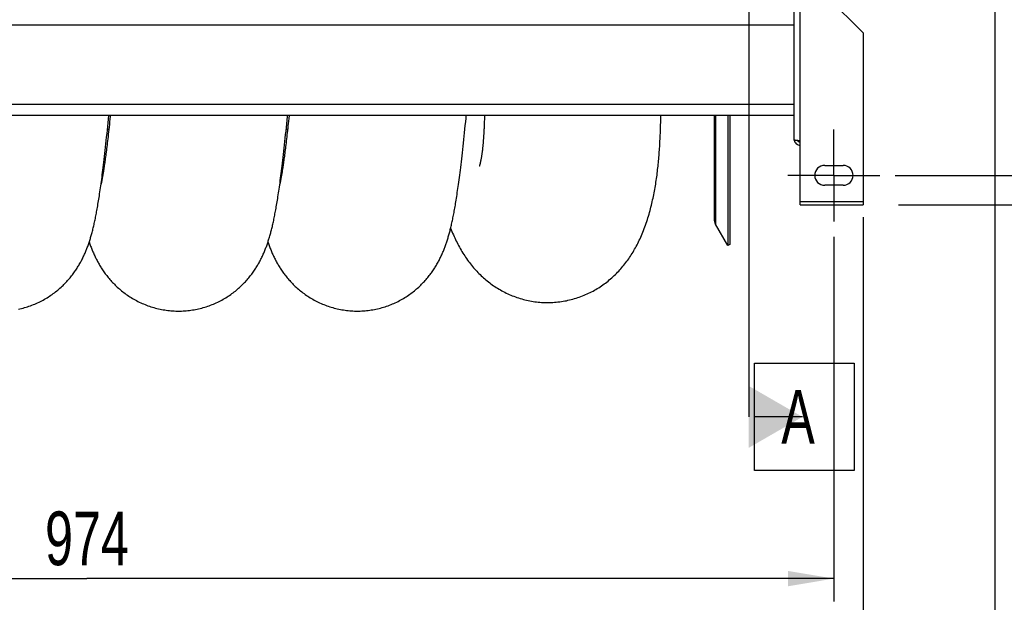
# Model space of a CAD drawing. Extents: x -23 to 420, y 0 to 444.
# Tile 5 of 18: x 180 to 244, y 52 to 90. Entities that reach past the tile are written whole.
import ezdxf

# ---------------------------------------------------------------- set-up
doc = ezdxf.new("R2010")
doc.units = 0
doc.header["$LTSCALE"] = 23.1
doc.linetypes.add('CENTER', pattern=[0.6, 0.375, -0.075, 0.075, -0.075])
doc.layers.get('0').update_dxf_attribs({"linetype": 'CONTINUOUS'})
for name, color, linetype in [('110528_DXF_CONTINUOUS_LINE', 7, 'CONTINUOUS'), ('110528_DXF_DIMENSION', 7, 'CONTINUOUS'), ('110536_DXF_AXIS', 7, 'CONTINUOUS'), ('110536_DXF_CONTINUOUS_LINE', 7, 'CONTINUOUS'), ('110652_DXF_CONTINUOUS_LINE', 7, 'CONTINUOUS'), ('110802_DXF_CONTINUOUS_LINE', 7, 'CONTINUOUS'), ('ASEM_85_100-10_DXF_DIMENSI', 7, 'CONTINUOUS'), ('HOSE_100_10MDXF_CONTINUOUS', 7, 'CONTINUOUS')]:
    doc.layers.add(name, color=color, linetype=linetype)
doc.styles.get("Standard").update_dxf_attribs({"font": 'txt', "width": 0.7})
doc.dimstyles.new('DIMSTYLE_1', dxfattribs={"dimtxt": 3.5, "dimasz": 3, "dimexe": 1.5, "dimexo": 1, "dimgap": 0.875, "dimtad": 1, "dimdec": 3, "dimlfac": 10, "dimtxsty": 'STANDARD', "dimblk": '_ARROW_FILLED', "dimblk1": '_ARROW_FILLED', "dimblk2": '_ARROW_FILLED', "dimcen": 0.09, "dimazin": 3, "dimtp": 1.2, "dimtm": 1.2, "dimtfac": 1, "dimtdec": 3, "dimtofl": 0, "dimtmove": 0, "dimatfit": 3, "dimtolj": 1})
doc.dimstyles.new('DIMSTYLE_2', dxfattribs={"dimtxt": 3.5, "dimasz": 3, "dimexe": 1.5, "dimexo": 1, "dimgap": 0.875, "dimtad": 1, "dimdec": 3, "dimlfac": 10, "dimtxsty": 'STANDARD', "dimblk": '_ARROW_FILLED', "dimblk1": '_ARROW_FILLED', "dimblk2": '_ARROW_FILLED', "dimcen": 0.09, "dimazin": 3, "dimtp": 0.8, "dimtm": 0.8, "dimtfac": 1, "dimtdec": 3, "dimtofl": 0, "dimtmove": 0, "dimatfit": 3, "dimtolj": 1})
doc.dimstyles.new('DIMSTYLE_3', dxfattribs={"dimtxt": 3.5, "dimasz": 3, "dimexe": 1.5, "dimexo": 1, "dimgap": 0.875, "dimtad": 1, "dimdec": 0, "dimlfac": 10, "dimtxsty": 'STANDARD', "dimblk": '_ARROW_FILLED', "dimblk1": '_ARROW_FILLED', "dimblk2": '_ARROW_FILLED', "dimcen": 0.09, "dimazin": 3, "dimtp": 0.8, "dimtm": 0.8, "dimtfac": 1, "dimtdec": 0, "dimtofl": 0, "dimtmove": 0, "dimatfit": 3, "dimtolj": 1})
doc.dimstyles.new('DIMSTYLE_5', dxfattribs={"dimtxt": 3.5, "dimasz": 3, "dimexe": 1.5, "dimexo": 1, "dimgap": 0.875, "dimtad": 1, "dimdec": 0, "dimlfac": 10, "dimtxsty": 'STANDARD', "dimblk": '_ARROW_FILLED', "dimblk1": '_ARROW_FILLED', "dimblk2": '_ARROW_FILLED', "dimcen": 0.09, "dimazin": 3, "dimtp": 1.2, "dimtm": 1.2, "dimtfac": 1, "dimtdec": 0, "dimtofl": 0, "dimtmove": 0, "dimatfit": 3, "dimtolj": 1})

# ---------------------------------------------------------------- blocks, each defined once
blk = doc.blocks.new('_ARROW_FILLED')
at = {"color": 0, "linetype": 'BYBLOCK'}
blk.add_solid([(0, 0), (-1, 0.167), (-1, -0.167)], dxfattribs=at)
blk = doc.blocks.new('*D1')
at = {"layer": 'ASEM_85_100-10_DXF_DIMENSI', "color": 2, "linetype": 'CONTINUOUS'}
for p, q in [((133.401, 77.258), (133.401, 42.19)), ((234.601, 77.258), (234.601, 42.19)), ((133.401, 43.69), (184.001, 43.69)), ((234.601, 43.69), (184.001, 43.69))]:
    blk.add_line(p, q, dxfattribs=at)
at = {"layer": 'ASEM_85_100-10_DXF_DIMENSI', "color": 2, "linetype": 'CONTINUOUS', "xscale": 3, "yscale": 3, "zscale": 3, "rotation": 180}
blk.add_blockref('_ARROW_FILLED', (133.401, 43.69), dxfattribs=at)
at = {"layer": 'ASEM_85_100-10_DXF_DIMENSI', "color": 2, "linetype": 'CONTINUOUS', "xscale": 3, "yscale": 3, "zscale": 3}
blk.add_blockref('_ARROW_FILLED', (234.601, 43.69), dxfattribs=at)
at = {"layer": 'ASEM_85_100-10_DXF_DIMENSI', "color": 2, "linetype": 'CONTINUOUS', "insert": (184.001, 48.065), "char_height": 3.5, "width": 14.25, "attachment_point": 2}
blk.add_mtext('1012', dxfattribs=at)
blk = doc.blocks.new('*D2')
at = {"layer": 'ASEM_85_100-10_DXF_DIMENSI', "color": 2, "linetype": 'CONTINUOUS'}
for p, q in [((135.301, 75.984), (135.301, 52.19)), ((232.701, 75.984), (232.701, 52.19)), ((135.301, 53.69), (184.001, 53.69)), ((232.701, 53.69), (184.001, 53.69))]:
    blk.add_line(p, q, dxfattribs=at)
at = {"layer": 'ASEM_85_100-10_DXF_DIMENSI', "color": 2, "linetype": 'CONTINUOUS', "xscale": 3, "yscale": 3, "zscale": 3, "rotation": 180}
blk.add_blockref('_ARROW_FILLED', (135.301, 53.69), dxfattribs=at)
at = {"layer": 'ASEM_85_100-10_DXF_DIMENSI', "color": 2, "linetype": 'CONTINUOUS', "xscale": 3, "yscale": 3, "zscale": 3}
blk.add_blockref('_ARROW_FILLED', (232.701, 53.69), dxfattribs=at)
at = {"layer": 'ASEM_85_100-10_DXF_DIMENSI', "color": 2, "linetype": 'CONTINUOUS', "insert": (184.001, 58.065), "char_height": 3.5, "width": 12.375, "attachment_point": 2}
blk.add_mtext('974', dxfattribs=at)
blk = doc.blocks.new('*D3')
at = {"layer": 'ASEM_85_100-10_DXF_DIMENSI', "color": 2, "linetype": 'CONTINUOUS'}
for p, q in [((235.601, 132.911), (266.781, 132.911)), ((265.281, 132.911), (265.281, 105.484)), ((265.281, 78.058), (265.281, 105.484)), ((236.908, 78.058), (266.781, 78.058))]:
    blk.add_line(p, q, dxfattribs=at)
at = {"layer": 'ASEM_85_100-10_DXF_DIMENSI', "color": 2, "linetype": 'CONTINUOUS', "xscale": 3, "yscale": 3, "zscale": 3}
for p, rotation in [((265.281, 132.911), 90), ((265.281, 78.058), 270)]:
    blk.add_blockref('_ARROW_FILLED', p, dxfattribs=dict(at, rotation=rotation))
at = {"layer": 'ASEM_85_100-10_DXF_DIMENSI', "color": 2, "linetype": 'CONTINUOUS', "insert": (260.906, 105.484), "char_height": 3.5, "width": 12, "attachment_point": 2, "rotation": 90}
blk.add_mtext('549', dxfattribs=at)
blk = doc.blocks.new('*D4')
at = {"layer": 'ASEM_85_100-10_DXF_DIMENSI', "color": 2, "linetype": 'CONTINUOUS'}
for p, q in [((236.701, 130.984), (256.781, 130.984)), ((255.281, 130.984), (255.281, 105.484)), ((255.281, 79.984), (255.281, 105.484)), ((236.701, 79.984), (256.781, 79.984))]:
    blk.add_line(p, q, dxfattribs=at)
at = {"layer": 'ASEM_85_100-10_DXF_DIMENSI', "color": 2, "linetype": 'CONTINUOUS', "xscale": 3, "yscale": 3, "zscale": 3}
for p, rotation in [((255.281, 130.984), 90), ((255.281, 79.984), 270)]:
    blk.add_blockref('_ARROW_FILLED', p, dxfattribs=dict(at, rotation=rotation))
at = {"layer": 'ASEM_85_100-10_DXF_DIMENSI', "color": 2, "linetype": 'CONTINUOUS', "insert": (250.906, 105.484), "char_height": 3.5, "width": 10.875, "attachment_point": 2, "rotation": 90}
blk.add_mtext('510', dxfattribs=at)
blk = doc.blocks.new('*D7')
at = {"layer": 'ASEM_85_100-10_DXF_DIMENSI', "color": 2, "linetype": 'CONTINUOUS'}
for p, q in [((131.051, 96.609), (131.051, 32.19)), ((243.186, 96.019), (243.186, 32.19)), ((131.051, 33.69), (187.118, 33.69)), ((243.186, 33.69), (187.118, 33.69))]:
    blk.add_line(p, q, dxfattribs=at)
at = {"layer": 'ASEM_85_100-10_DXF_DIMENSI', "color": 2, "linetype": 'CONTINUOUS', "xscale": 3, "yscale": 3, "zscale": 3, "rotation": 180}
blk.add_blockref('_ARROW_FILLED', (131.051, 33.69), dxfattribs=at)
at = {"layer": 'ASEM_85_100-10_DXF_DIMENSI', "color": 2, "linetype": 'CONTINUOUS', "xscale": 3, "yscale": 3, "zscale": 3}
blk.add_blockref('_ARROW_FILLED', (243.186, 33.69), dxfattribs=at)
at = {"layer": 'ASEM_85_100-10_DXF_DIMENSI', "color": 2, "linetype": 'CONTINUOUS', "insert": (187.118, 38.065), "char_height": 3.5, "width": 13.125, "attachment_point": 2}
blk.add_mtext('1121', dxfattribs=at)

msp = doc.modelspace()

# ---------------------------------------------------------------- linework, layer by layer
at = {"layer": '110528_DXF_CONTINUOUS_LINE', "color": 7, "linetype": 'CONTINUOUS'}
for p, q in [((224.89841, 83.89412), (224.89841, 77.11842)), ((225.78453, 83.89412), (225.78453, 75.40945)), ((225.78453, 75.40945), (224.98549, 76.79342)), ((225.91443, 75.48445), (225.78453, 75.40945))]:
    msp.add_line(p, q, dxfattribs=at)
at = {"layer": '110528_DXF_CONTINUOUS_LINE', "color": 9, "linetype": 'CONTINUOUS'}
msp.add_line((224.98549, 83.89412), (224.98549, 76.79342), dxfattribs=at)
at = {"layer": '110528_DXF_CONTINUOUS_LINE', "color": 3, "linetype": 'CONTINUOUS'}
msp.add_line((225.91443, 83.89412), (225.91443, 75.48445), dxfattribs=at)
at = {"layer": '110528_DXF_CONTINUOUS_LINE', "color": 7, "linetype": 'CONTINUOUS'}
msp.add_arc((225.54841, 77.11842), 0.65, 180, 210, dxfattribs=at)
at = {"layer": '110528_DXF_DIMENSION', "color": 2, "linetype": 'CONTINUOUS'}
for p, q in [((227.14616, 146.73387), (227.14616, 64.23502)), ((227.52116, 67.73502), (234.02116, 67.73502)), ((227.52116, 60.73502), (227.52116, 67.73502)), ((234.02116, 67.73502), (234.02116, 60.73502)), ((230.64616, 64.23502), (227.52116, 64.23502)), ((234.02116, 60.73502), (227.52116, 60.73502))]:
    msp.add_line(p, q, dxfattribs=at)
msp.add_solid([(227.14616, 62.2143), (227.14616, 66.25575), (230.64616, 64.23502)], dxfattribs=at)
at = {"layer": '110536_DXF_AXIS', "color": 7, "linetype": 'CENTER'}
for q in [(232.70066, 82.98446), (229.70065, 79.98445), (235.70067, 79.98445), (232.70066, 76.98444)]:
    msp.add_line((232.70066, 79.98445), q, dxfattribs=at)
at = {"layer": '110536_DXF_CONTINUOUS_LINE', "color": 3, "linetype": 'CONTINUOUS'}
for p, q in [((230.10066, 82.2924), (230.10066, 117.98445)), ((234.60066, 89.27914), (231.60066, 92.27914)), ((234.60066, 89.27914), (234.60066, 78.05778)), ((230.50066, 78.05778), (230.50066, 82.23219)), ((232.10066, 80.63445), (233.30066, 80.63445)), ((233.30066, 79.33445), (232.10066, 79.33445)), ((230.50066, 78.05779), (234.60066, 78.05779))]:
    msp.add_line(p, q, dxfattribs=at)
at = {"layer": '110536_DXF_CONTINUOUS_LINE', "color": 9, "linetype": 'CONTINUOUS'}
for p, q in [((230.50066, 82.23219), (230.50066, 92.4731)), ((234.60066, 78.25779), (230.50066, 78.25779))]:
    msp.add_line(p, q, dxfattribs=at)
at = {"layer": '110536_DXF_CONTINUOUS_LINE', "color": 3, "linetype": 'CONTINUOUS'}
for centre, radius, start, end in [((230.49211, 82.34978), 0.39145, 189.3446493, 190.1091505), ((232.10066, 79.98445), 0.65, 90, 270), ((233.30066, 79.98445), 0.65, 270, 90)]:
    msp.add_arc(centre, radius, start, end, dxfattribs=at)
for points, knots in [([(230.50066, 82.23219), (230.44962, 82.23708), (230.37547, 82.24417), (230.28126, 82.25427), (230.22123, 82.26165), (230.17247, 82.26864), (230.13474, 82.2762), (230.11347, 82.28178), (230.10066, 82.28881), (230.10066, 82.2924)], [0, 0, 0, 0, 0.37771184, 0.54853637, 0.69852876, 0.82207755, 0.91471109, 0.97358369, 1, 1, 1, 1]), ([(230.10673, 82.28107), (230.11478, 82.23593), (230.14726, 82.1476), (230.2385, 82.04039), (230.36111, 81.97037), (230.45437, 81.9542), (230.50066, 81.9542)], [0, 0, 0, 0, 0.24875061, 0.49833507, 0.74886161, 1, 1, 1, 1])]:
    msp.add_open_spline(points, degree=3, knots=knots, dxfattribs=at)
at = {"layer": '110536_DXF_CONTINUOUS_LINE', "color": 7, "linetype": 'CONTINUOUS'}
msp.add_open_spline([(230.50066, 82.15197), (230.46648, 82.15197), (230.39709, 82.16984), (230.34584, 82.22003), (230.32841, 82.24924)], degree=3, knots=[0, 0, 0, 0, 0.50119096, 1, 1, 1, 1], dxfattribs=at)
at = {"layer": '110652_DXF_CONTINUOUS_LINE', "color": 3, "linetype": 'CONTINUOUS'}
for p, q in [((185.42822, 82.98445), (185.33789, 82.98445)), ((197.08204, 82.98445), (196.99172, 82.98445))]:
    msp.add_line(p, q, dxfattribs=at)
at = {"layer": '110652_DXF_CONTINUOUS_LINE', "color": 9, "linetype": 'CONTINUOUS'}
for p, q in [((185.42822, 82.98445), (185.33789, 82.98445)), ((197.08204, 82.98445), (196.99172, 82.98445))]:
    msp.add_line(p, q, dxfattribs=at)
at = {"layer": '110802_DXF_CONTINUOUS_LINE', "color": 9, "linetype": 'CONTINUOUS'}
for p, q in [((230.10066, 89.78445), (137.90066, 89.78445)), ((230.10066, 84.59412), (137.90066, 84.59412))]:
    msp.add_line(p, q, dxfattribs=at)
at = {"layer": '110802_DXF_CONTINUOUS_LINE', "color": 7, "linetype": 'CONTINUOUS'}
msp.add_line((230.10066, 83.89412), (137.90066, 83.89412), dxfattribs=at)
at = {"layer": 'HOSE_100_10MDXF_CONTINUOUS', "color": 9, "linetype": 'CONTINUOUS'}
for p, q in [((185.42822, 82.98445), (185.33789, 82.98445)), ((197.08204, 82.98445), (196.99172, 82.98445))]:
    msp.add_line(p, q, dxfattribs=at)
at = {"layer": 'HOSE_100_10MDXF_CONTINUOUS', "color": 7, "linetype": 'CONTINUOUS'}
for p, q in [((196.54644, 79.20869), (196.5684, 79.36426)), ((196.58437, 79.45523), (196.57481, 79.41059))]:
    msp.add_line(p, q, dxfattribs=at)
for points in [[(184.88584, 79.16116), (184.90488, 79.29513), (184.92407, 79.43258), (184.94338, 79.57345), (184.96281, 79.71764), (184.98238, 79.86541), (185.00215, 80.01722), (185.0221, 80.17305), (185.04225, 80.33311), (185.0627, 80.49829), (185.08346, 80.66873), (185.10452, 80.84453), (185.12596, 81.02658), (185.14785, 81.21546), (185.17013, 81.41091), (185.19274, 81.61258), (185.21575, 81.82111), (185.23909, 82.03614), (185.26254, 82.25565), (185.2861, 82.47965), (185.30978, 82.70821), (185.33335, 82.93926), (185.35676, 83.17217), (185.38008, 83.40745), (185.40327, 83.64468), (185.42731, 83.89412)], [(185.5249, 83.89412), (185.51776, 83.82443), (185.49897, 83.64354), (185.4804, 83.46722), (185.46214, 83.29607), (185.44419, 83.13015), (185.42655, 82.96922), (185.40923, 82.81342), (185.39226, 82.66283), (185.37561, 82.51718), (185.35926, 82.37605), (185.3432, 82.23938), (185.32743, 82.10706), (185.31192, 81.9787), (185.29666, 81.85421), (185.28166, 81.73354), (185.26689, 81.61639), (185.25233, 81.50263), (185.238, 81.39228), (185.2239, 81.28526), (185.21002, 81.1815), (185.19637, 81.08097), (185.18296, 80.98366), (185.16978, 80.88952), (185.15684, 80.79849), (185.14415, 80.71057), (185.1317, 80.6257), (185.11951, 80.54383), (185.10757, 80.46494), (185.09589, 80.38897), (185.08447, 80.31588), (185.07331, 80.24563), (185.06243, 80.17817), (185.05181, 80.11345), (185.04147, 80.05143), (185.03141, 79.99207), (185.02163, 79.9353), (185.01213, 79.88107), (185.00291, 79.82933), (184.99398, 79.78003), (184.98533, 79.73308), (184.97696, 79.68842), (184.96887, 79.64602), (184.96107, 79.60578), (184.95354, 79.56765), (184.94631, 79.5316), (184.93937, 79.49762), (184.93272, 79.46568), (184.92639, 79.43574), (184.92104, 79.41093)], [(196.5684, 79.36426), (196.58796, 79.50567), (196.60771, 79.65102), (196.62766, 79.80043), (196.64781, 79.95403), (196.66815, 80.11187), (196.68871, 80.2741), (196.7095, 80.44105), (196.73053, 80.61277), (196.75179, 80.78942), (196.77334, 80.97145), (196.79518, 81.15904), (196.81732, 81.35227), (196.83977, 81.55152), (196.8626, 81.75742), (196.88575, 81.96963), (196.90909, 82.187), (196.93265, 82.40993), (196.95641, 82.63818), (196.98012, 82.86957), (197.00378, 83.10385), (197.0274, 83.34122), (197.05082, 83.57998), (197.07399, 83.81933), (197.08113, 83.89412)], [(197.17876, 83.89412), (197.15778, 83.69112), (197.14035, 83.52496), (197.12322, 83.36358), (197.10636, 83.20684), (197.08977, 83.05456), (197.07346, 82.90669), (197.05742, 82.76313), (197.04163, 82.62363), (197.0261, 82.48814), (197.01082, 82.35658), (196.99577, 82.22871), (196.98097, 82.10448), (196.96639, 81.98383), (196.95203, 81.86656), (196.93789, 81.75258), (196.92397, 81.64188), (196.91026, 81.5343), (196.89675, 81.42979), (196.88345, 81.32832), (196.87035, 81.22975), (196.85745, 81.13406), (196.84476, 81.04119), (196.83226, 80.95104), (196.81996, 80.86357), (196.80785, 80.77873), (196.79594, 80.69646), (196.78421, 80.61669), (196.77269, 80.53941), (196.76137, 80.46463), (196.75025, 80.39231), (196.73934, 80.32241), (196.72865, 80.25494), (196.71818, 80.18987), (196.70793, 80.12717), (196.6979, 80.06682), (196.68811, 80.00879), (196.67856, 79.95306), (196.66924, 79.89961), (196.66017, 79.8484), (196.65135, 79.79941), (196.64279, 79.75263), (196.6345, 79.70804), (196.62647, 79.66558), (196.61872, 79.62529), (196.61125, 79.58713), (196.60407, 79.55104), (196.5972, 79.51706), (196.59063, 79.48514), (196.58437, 79.45523)], [(201.63117, 71.13442), (201.71927, 71.13509), (201.82241, 71.13754), (201.92551, 71.14181), (202.02854, 71.14789), (202.13146, 71.15578), (202.23422, 71.16548), (202.33677, 71.17698), (202.43909, 71.19028), (202.54113, 71.20537), (202.64285, 71.22225), (202.74422, 71.24089), (202.84518, 71.2613), (202.94571, 71.28346), (203.04577, 71.30736), (203.14531, 71.33299), (203.24429, 71.36032), (203.34269, 71.38935), (203.44045, 71.42004), (203.53753, 71.45239), (203.63392, 71.48638), (203.72954, 71.52198), (203.82439, 71.55916), (203.91844, 71.59792), (204.0116, 71.6382), (204.10387, 71.67998), (204.19521, 71.72325), (204.28553, 71.76794), (204.37481, 71.81401), (204.46303, 71.86145), (204.55008, 71.91017), (204.63596, 71.96014), (204.72066, 72.01134), (204.80408, 72.06367), (204.88621, 72.11711), (204.96705, 72.17161), (205.0465, 72.22709), (205.12457, 72.28349), (205.20124, 72.34079), (205.27644, 72.39887), (205.35016, 72.45769), (205.42242, 72.51722), (205.49313, 72.57733), (205.56229, 72.63798), (205.62993, 72.69914), (205.69597, 72.76067), (205.7604, 72.82251), (205.82327, 72.88464), (205.88458, 72.947), (205.94431, 73.00952), (206.00252, 73.07218), (206.05927, 73.13499), (206.11458, 73.19792), (206.16846, 73.26092), (206.22095, 73.32396), (206.27208, 73.38705), (206.32186, 73.45012), (206.37025, 73.51306), (206.41727, 73.57581), (206.46294, 73.63838), (206.50728, 73.70068), (206.55026, 73.76261), (206.59196, 73.82424), (206.63253, 73.8857), (206.672, 73.94698), (206.71039, 74.00806), (206.74783, 74.06912), (206.78439, 74.13019), (206.82004, 74.19122), (206.85484, 74.25224), (206.88881, 74.31326), (206.92195, 74.37427), (206.9543, 74.43525), (206.98586, 74.49621), (207.01666, 74.55713), (207.04671, 74.61801), (207.07603, 74.67886), (207.10465, 74.73968), (207.13258, 74.80047), (207.15985, 74.86122), (207.18646, 74.92195), (207.21245, 74.98268), (207.23784, 75.04341), (207.26265, 75.10415), (207.28689, 75.16493), (207.3106, 75.22576), (207.33379, 75.28665), (207.35649, 75.34764), (207.3787, 75.40874), (207.40047, 75.46998), (207.42182, 75.53144), (207.44277, 75.59314), (207.46334, 75.65512), (207.48358, 75.71747), (207.50349, 75.78023), (207.52311, 75.84343), (207.54245, 75.90719), (207.56156, 75.97155), (207.58042, 76.03654), (207.59909, 76.10227), (207.61757, 76.16878), (207.63586, 76.23611), (207.654, 76.30432), (207.67199, 76.37345), (207.68985, 76.44357), (207.70758, 76.51473), (207.72521, 76.58699), (207.74274, 76.66039), (207.76019, 76.73503), (207.77757, 76.81094), (207.79489, 76.88819), (207.81217, 76.96685), (207.8294, 77.047), (207.84661, 77.12867), (207.8638, 77.21195), (207.88098, 77.29687), (207.89815, 77.3835), (207.91536, 77.47204), (207.93259, 77.56252), (207.94986, 77.65502), (207.96724, 77.74989), (207.98471, 77.8472), (208.00229, 77.94703), (208.02002, 78.0497), (208.03792, 78.15535), (208.05598, 78.26402), (208.07422, 78.37587), (208.09264, 78.49103), (208.11124, 78.60956), (208.13002, 78.7315), (208.14896, 78.85691), (208.16809, 78.98592), (208.18741, 79.11863), (208.2069, 79.25507), (208.22659, 79.39542), (208.2465, 79.54002), (208.26666, 79.689), (208.28704, 79.84245), (208.30771, 80.00081), (208.32867, 80.16424), (208.34991, 80.33283), (208.37144, 80.50681), (208.3933, 80.68655), (208.41547, 80.87195), (208.43786, 81.06256), (208.46049, 81.25853), (208.48336, 81.45991), (208.50638, 81.66602), (208.52954, 81.87692), (208.55287, 82.09269), (208.57626, 82.31255), (208.59973, 82.53658), (208.62327, 82.76476), (208.64679, 82.99614), (208.67028, 83.23066), (208.69375, 83.46834), (208.71711, 83.70822), (208.73498, 83.89412)], [(209.91845, 83.89412), (209.91526, 83.77477), (209.91265, 83.68462), (209.90994, 83.59675), (209.90714, 83.51109), (209.90424, 83.42762), (209.90128, 83.3464), (209.89824, 83.2674), (209.89512, 83.19055), (209.89194, 83.11589), (209.88868, 83.04325), (209.88536, 82.9727), (209.88202, 82.90453), (209.87866, 82.8388), (209.87527, 82.77537), (209.87186, 82.7142), (209.86844, 82.65533), (209.86501, 82.59858), (209.86159, 82.54365), (209.8582, 82.49075), (209.8548, 82.43961), (209.85132, 82.38929), (209.84778, 82.33982), (209.84416, 82.29115), (209.8404, 82.24227), (209.8365, 82.19288), (209.83246, 82.14328), (209.82828, 82.09344), (209.82392, 82.04339), (209.81939, 81.99323), (209.81469, 81.94305), (209.80977, 81.89224), (209.8047, 81.8414), (209.79963, 81.79229), (209.79463, 81.74552), (209.78963, 81.7005), (209.78465, 81.65718), (209.77967, 81.61514), (209.77475, 81.57465), (209.76999, 81.53657), (209.76552, 81.50168), (209.76123, 81.46914), (209.75696, 81.43747), (209.75266, 81.40648), (209.74837, 81.37631), (209.74398, 81.34608), (209.73941, 81.31539), (209.73473, 81.28465), (209.72998, 81.2542), (209.72517, 81.22411), (209.72029, 81.19434), (209.71536, 81.16501), (209.71037, 81.13608), (209.70533, 81.10758), (209.70028, 81.0797), (209.69523, 81.05248), (209.69018, 81.02588), (209.68515, 81.00001), (209.68018, 80.97501), (209.67524, 80.95074), (209.67027, 80.92693), (209.66524, 80.9033), (209.6602, 80.88012), (209.65527, 80.85795), (209.65055, 80.83714), (209.64596, 80.81737), (209.6414, 80.79812), (209.63679, 80.77909), (209.63222, 80.76058), (209.62779, 80.74301), (209.62356, 80.72659), (209.6195, 80.7111), (209.61555, 80.69637), (209.61167, 80.68221), (209.60793, 80.66881), (209.60444, 80.65653), (209.60127, 80.64563), (209.59838, 80.63586), (209.59565, 80.62684), (209.59306, 80.61848), (209.59065, 80.61087), (209.58842, 80.60395), (209.58631, 80.59753), (209.58439, 80.59183), (209.58285, 80.58732), (209.58169, 80.58399), (209.58142, 80.58324)], [(214.06749, 71.69082), (214.16191, 71.69198), (214.27225, 71.69516), (214.3825, 71.70032), (214.49264, 71.70746), (214.60263, 71.71656), (214.71241, 71.72762), (214.82194, 71.74064), (214.9312, 71.75562), (215.04013, 71.77253), (215.14869, 71.79138), (215.25685, 71.81214), (215.36455, 71.83482), (215.47177, 71.85939), (215.57848, 71.88584), (215.6846, 71.91415), (215.79013, 71.94432), (215.89502, 71.97631), (215.99922, 72.01011), (216.1027, 72.0457), (216.20544, 72.08306), (216.30737, 72.12216), (216.40847, 72.16298), (216.50872, 72.20549), (216.60806, 72.24967), (216.70647, 72.29548), (216.80393, 72.3429), (216.9004, 72.39192), (216.99588, 72.44249), (217.09033, 72.4946), (217.18376, 72.54824), (217.27614, 72.60336), (217.36747, 72.65995), (217.45771, 72.71799), (217.54687, 72.77746), (217.63492, 72.83832), (217.72184, 72.90054), (217.80761, 72.96411), (217.89224, 73.02899), (217.97568, 73.09514), (218.05793, 73.16255), (218.13899, 73.23119), (218.21882, 73.301), (218.29742, 73.37197), (218.37479, 73.44408), (218.45088, 73.51725), (218.52572, 73.5915), (218.5993, 73.66676), (218.67153, 73.74296), (218.74244, 73.82004), (218.81202, 73.89801), (218.88023, 73.97674), (218.94704, 74.05618), (219.01251, 74.13636), (219.07668, 74.21726), (219.13952, 74.29884), (219.2011, 74.38111), (219.26155, 74.46425), (219.32089, 74.54825), (219.37914, 74.63311), (219.43644, 74.71903), (219.49283, 74.80606), (219.5483, 74.89416), (219.6029, 74.98344), (219.65659, 75.07383), (219.70945, 75.16543), (219.76162, 75.25853), (219.81312, 75.3532), (219.86395, 75.44943), (219.91419, 75.54746), (219.96389, 75.64745), (220.01299, 75.74932), (220.0614, 75.85296), (220.10921, 75.95857), (220.15634, 76.06607), (220.20257, 76.17494), (220.24782, 76.28499), (220.29223, 76.39649), (220.33587, 76.50966), (220.37888, 76.62495), (220.42109, 76.74195), (220.46208, 76.85949), (220.50183, 76.97742), (220.54042, 77.0959), (220.57767, 77.21417), (220.61355, 77.33197), (220.64822, 77.44954), (220.68169, 77.56691), (220.71403, 77.68413), (220.74524, 77.80108), (220.7753, 77.91751), (220.80416, 78.03314), (220.83194, 78.14818), (220.85879, 78.26314), (220.88477, 78.37813), (220.90984, 78.49299), (220.93406, 78.60783), (220.95742, 78.72249), (220.97997, 78.83712), (221.00183, 78.95224), (221.02303, 79.06801), (221.04352, 79.18421), (221.06332, 79.30081), (221.08247, 79.41798), (221.10095, 79.53554), (221.11868, 79.65301), (221.13565, 79.7702), (221.15194, 79.88732), (221.16759, 80.00442), (221.18264, 80.12174), (221.19704, 80.23902), (221.21071, 80.35555), (221.22368, 80.47089), (221.23605, 80.58555), (221.24792, 80.70026), (221.25928, 80.8152), (221.2701, 80.93015), (221.28047, 81.04529), (221.2904, 81.16062), (221.2999, 81.27612), (221.30894, 81.39203), (221.31755, 81.50822), (221.32581, 81.62491), (221.33379, 81.74287), (221.34145, 81.86233), (221.34876, 81.98307), (221.35574, 82.10519), (221.36243, 82.22866), (221.36883, 82.35359), (221.37493, 82.48037), (221.38074, 82.60904), (221.38628, 82.73963), (221.39157, 82.87249), (221.39658, 83.00771), (221.40133, 83.14528), (221.40581, 83.28537), (221.41006, 83.42811), (221.41405, 83.57348), (221.41778, 83.7214), (221.4217, 83.89412)], [(179.53253, 71.26031), (179.63263, 71.28228), (179.73228, 71.30598), (179.83141, 71.33139), (179.93, 71.35849), (180.02803, 71.38728), (180.12542, 71.41773), (180.22217, 71.44983), (180.31825, 71.48355), (180.41357, 71.51887), (180.50811, 71.55577), (180.60186, 71.59423), (180.69472, 71.63419), (180.78668, 71.67565), (180.87771, 71.71857), (180.96774, 71.7629), (181.05676, 71.80862), (181.14474, 71.8557), (181.23158, 71.90406), (181.31727, 71.95368), (181.40179, 72.00452), (181.48504, 72.05649), (181.56701, 72.10956), (181.6477, 72.16368), (181.727, 72.21877), (181.80491, 72.27477), (181.88144, 72.33166), (181.9565, 72.38933), (182.0301, 72.44773), (182.10223, 72.50684), (182.17284, 72.56653), (182.24191, 72.62676), (182.30948, 72.6875), (182.37548, 72.74864), (182.43991, 72.81011), (182.5028, 72.8719), (182.56416, 72.93394), (182.62398, 72.99618), (182.68231, 73.05859), (182.73921, 73.12118), (182.79473, 73.18396), (182.84885, 73.24686), (182.90159, 73.30982), (182.953, 73.37286), (183.00307, 73.43591), (183.05171, 73.49879), (183.09892, 73.56144), (183.14477, 73.62387), (183.18927, 73.68602), (183.23239, 73.74779), (183.27423, 73.80924), (183.31493, 73.87051), (183.35451, 73.93159), (183.39301, 73.99247), (183.43057, 74.05331), (183.4672, 74.11412), (183.50292, 74.17487), (183.53784, 74.2357), (183.57199, 74.29665), (183.60536, 74.35767), (183.638, 74.4188), (183.66993, 74.48007), (183.70116, 74.54145), (183.73168, 74.60292), (183.76152, 74.66448), (183.79069, 74.72613), (183.81919, 74.78785), (183.84705, 74.84965), (183.87428, 74.91153), (183.90089, 74.97348), (183.9269, 75.0355), (183.95233, 75.09761), (183.97721, 75.15986), (184.00157, 75.22226), (184.02542, 75.28483), (184.0488, 75.34766), (184.07173, 75.41075), (184.09423, 75.47414), (184.11632, 75.53787), (184.13803, 75.60197), (184.15936, 75.66646), (184.18032, 75.73135), (184.20095, 75.79668), (184.22124, 75.86247), (184.24121, 75.92873), (184.26087, 75.99548), (184.28024, 76.06276), (184.29935, 76.13063), (184.3182, 76.19912), (184.33681, 76.26827), (184.35521, 76.33817), (184.37341, 76.40885), (184.39142, 76.48034), (184.40927, 76.55274), (184.42697, 76.62608), (184.44452, 76.70039), (184.46195, 76.77579), (184.47927, 76.8523), (184.4965, 76.92997), (184.51367, 77.00902), (184.53079, 77.08949), (184.54787, 77.17144), (184.56496, 77.25509), (184.58206, 77.34051), (184.59918, 77.42774), (184.61635, 77.517), (184.63358, 77.60838), (184.65087, 77.70193), (184.66825, 77.7978), (184.68572, 77.89607), (184.70329, 77.99681), (184.72096, 78.10014), (184.73875, 78.20615), (184.75666, 78.31492), (184.77469, 78.42655), (184.79286, 78.54113), (184.81116, 78.65875), (184.82961, 78.77948), (184.84821, 78.90342), (184.86695, 79.03063), (184.88584, 79.16116)], [(189.97735, 71.13441), (190.0649, 71.13506), (190.16748, 71.13749), (190.26999, 71.14171), (190.3724, 71.14772), (190.47469, 71.15552), (190.57679, 71.1651), (190.67869, 71.17646), (190.78036, 71.18959), (190.88174, 71.20449), (190.98281, 71.22115), (191.08353, 71.23956), (191.18387, 71.25971), (191.28379, 71.2816), (191.38326, 71.3052), (191.48222, 71.33051), (191.58065, 71.35751), (191.67852, 71.38619), (191.77576, 71.41653), (191.87236, 71.44851), (191.96828, 71.48211), (192.06345, 71.5173), (192.15788, 71.55407), (192.25151, 71.5924), (192.34427, 71.63224), (192.43615, 71.67356), (192.5271, 71.71636), (192.61706, 71.76056), (192.706, 71.80615), (192.79391, 71.85309), (192.8807, 71.90133), (192.96635, 71.95082), (193.05086, 72.00155), (193.13408, 72.05339), (193.216, 72.10632), (193.29663, 72.16029), (193.37584, 72.2152), (193.45362, 72.27099), (193.52997, 72.32762), (193.60484, 72.38501), (193.67822, 72.44311), (193.75014, 72.50189), (193.82053, 72.56124), (193.88941, 72.62115), (193.95679, 72.68156), (194.02262, 72.74236), (194.0869, 72.80351), (194.14965, 72.86497), (194.21086, 72.92667), (194.27054, 72.98855), (194.32872, 73.05059), (194.38544, 73.11278), (194.44073, 73.17508), (194.49461, 73.23745), (194.54712, 73.29988), (194.59827, 73.36235), (194.6481, 73.42482), (194.69663, 73.48728), (194.7439, 73.5497), (194.78991, 73.61206), (194.83468, 73.67429), (194.87825, 73.73641), (194.92062, 73.79837), (194.96176, 73.86005), (195.00169, 73.92142), (195.04046, 73.98247), (195.0781, 74.04322), (195.11458, 74.10353), (195.14999, 74.1635), (195.1846, 74.2235), (195.21842, 74.28356), (195.25146, 74.34365), (195.28392, 74.40411), (195.31588, 74.46509), (195.34728, 74.52645), (195.37807, 74.58808), (195.40827, 74.65004), (195.43789, 74.71229), (195.46682, 74.77461), (195.49509, 74.83698), (195.5227, 74.89943), (195.54962, 74.96179), (195.57583, 75.024), (195.60139, 75.08613), (195.62629, 75.14813), (195.65053, 75.20993), (195.67416, 75.27163), (195.69726, 75.33335), (195.71985, 75.39513), (195.74194, 75.45696), (195.76361, 75.51903), (195.78487, 75.58137), (195.80575, 75.64398), (195.8263, 75.70701), (195.84653, 75.77052), (195.86646, 75.83451), (195.88611, 75.89905), (195.90551, 75.96419), (195.92465, 76.02996), (195.94357, 76.09642), (195.96227, 76.1636), (195.98078, 76.23154), (195.9991, 76.30031), (196.01725, 76.36997), (196.03524, 76.44054), (196.05309, 76.51207), (196.0708, 76.5846), (196.08838, 76.65818), (196.10585, 76.73284), (196.12321, 76.80862), (196.14048, 76.88557), (196.15768, 76.96385), (196.17482, 77.0435), (196.19192, 77.12457), (196.209, 77.20722), (196.22607, 77.29151), (196.24313, 77.37748), (196.26024, 77.46539), (196.27738, 77.55527), (196.29458, 77.64721), (196.31187, 77.7415), (196.32927, 77.83824), (196.34678, 77.93749), (196.36442, 78.03942), (196.3822, 78.14416), (196.40012, 78.25176), (196.41819, 78.36232), (196.4364, 78.47595), (196.45477, 78.59271), (196.47329, 78.71269), (196.49197, 78.83597), (196.51082, 78.96265), (196.52983, 79.09286), (196.54644, 79.20869)], [(207.7136, 76.53938), (207.75556, 76.43299), (207.79956, 76.32458), (207.84422, 76.21761), (207.88964, 76.11191), (207.93584, 76.00743), (207.98285, 75.9041), (208.0308, 75.80174), (208.07972, 75.70025), (208.12965, 75.59966), (208.18061, 75.49993), (208.23267, 75.40099), (208.28586, 75.30285), (208.34011, 75.20566), (208.39548, 75.10937), (208.452, 75.01398), (208.50957, 74.91964), (208.56825, 74.82633), (208.62805, 74.73403), (208.68885, 74.64297), (208.75066, 74.55311), (208.81351, 74.46444), (208.87721, 74.37721), (208.94176, 74.29142), (209.00717, 74.20703), (209.0733, 74.12421), (209.14005, 74.04306), (209.20751, 73.96342), (209.2758, 73.88515), (209.34489, 73.80826), (209.4148, 73.73271), (209.48581, 73.65822), (209.55797, 73.58473), (209.63124, 73.51233), (209.70566, 73.44097), (209.78127, 73.37066), (209.85804, 73.30142), (209.93594, 73.23331), (210.01496, 73.16637), (210.0951, 73.1006), (210.17638, 73.036), (210.25879, 72.9726), (210.34233, 72.91043), (210.42704, 72.84946), (210.5129, 72.78974), (210.59991, 72.73128), (210.68811, 72.67409), (210.7775, 72.61818), (210.86806, 72.5636), (210.95975, 72.51038), (211.05258, 72.45855), (211.14653, 72.40815), (211.24154, 72.35922), (211.33761, 72.31178), (211.43471, 72.26587), (211.53279, 72.22152), (211.63184, 72.17877), (211.73184, 72.13764), (211.83271, 72.09817), (211.93446, 72.06038), (212.03704, 72.02429), (212.14038, 71.98996), (212.24446, 71.95738), (212.34924, 71.9266), (212.45466, 71.89763), (212.56068, 71.8705), (212.66727, 71.84522), (212.77436, 71.82181), (212.88192, 71.80029), (212.98992, 71.78066), (213.0983, 71.76295), (213.20704, 71.74716), (213.3161, 71.7333), (213.42542, 71.72138), (213.53497, 71.71141), (213.64473, 71.70339), (213.75463, 71.69733), (213.86465, 71.69323), (213.97475, 71.69109), (214.0675, 71.69082)], [(184.15039, 75.63934), (184.17247, 75.57324), (184.19518, 75.5069), (184.21841, 75.4407), (184.24211, 75.3748), (184.26631, 75.30914), (184.29104, 75.24372), (184.3162, 75.17875), (184.34182, 75.11425), (184.36791, 75.05014), (184.39446, 74.9865), (184.42147, 74.92335), (184.44896, 74.86062), (184.47694, 74.79829), (184.50542, 74.73636), (184.53443, 74.67481), (184.564, 74.61355), (184.59413, 74.55263), (184.62484, 74.49198), (184.65623, 74.43145), (184.68832, 74.37104), (184.72112, 74.31074), (184.75478, 74.25032), (184.78932, 74.18978), (184.82477, 74.12914), (184.86126, 74.0682), (184.89885, 74.00693), (184.93754, 73.9454), (184.97737, 73.88361), (185.01836, 73.82158), (185.06054, 73.75932), (185.10392, 73.6969), (185.14852, 73.63432), (185.19437, 73.57162), (185.24148, 73.50885), (185.28986, 73.44603), (185.33955, 73.38319), (185.39057, 73.32034), (185.44295, 73.25751), (185.49672, 73.19474), (185.55192, 73.13201), (185.60859, 73.06937), (185.66673, 73.00686), (185.72641, 72.94447), (185.78767, 72.88223), (185.8505, 72.8202), (185.9149, 72.75845), (185.98091, 72.69701), (186.04853, 72.63594), (186.11768, 72.57536), (186.18837, 72.51532), (186.26062, 72.45586), (186.33433, 72.39711), (186.40952, 72.33909), (186.48618, 72.28185), (186.56424, 72.22551), (186.64368, 72.17009), (186.72451, 72.11565), (186.80664, 72.06227), (186.89005, 72.00999), (186.97473, 71.95885), (187.0606, 71.90893), (187.14765, 71.86026), (187.23585, 71.81288), (187.32512, 71.76685), (187.41542, 71.72222), (187.50676, 71.679), (187.59901, 71.63726), (187.69215, 71.59703), (187.78618, 71.55833), (187.88101, 71.52119), (187.97661, 71.48565), (188.07297, 71.4517), (188.17003, 71.4194), (188.26776, 71.38875), (188.36613, 71.35976), (188.46508, 71.33247), (188.56459, 71.30689), (188.66462, 71.28303), (188.76512, 71.26091), (188.86605, 71.24054), (188.96739, 71.22193), (189.06907, 71.2051), (189.17107, 71.19004), (189.27336, 71.17677), (189.37588, 71.1653), (189.4786, 71.15564), (189.58148, 71.14777), (189.68447, 71.14172), (189.78754, 71.13748), (189.89065, 71.13505), (189.97735, 71.13441)], [(195.8043, 75.63962), (195.81631, 75.6033), (195.83833, 75.53825), (195.86083, 75.47337), (195.88381, 75.40867), (195.90729, 75.34415), (195.93129, 75.2798), (195.95582, 75.21558), (195.9809, 75.15151), (196.00657, 75.08753), (196.03284, 75.02367), (196.05965, 74.96005), (196.08704, 74.89663), (196.11503, 74.83343), (196.1435, 74.77067), (196.17246, 74.7084), (196.20193, 74.64654), (196.23189, 74.58516), (196.26227, 74.52439), (196.29316, 74.46407), (196.32469, 74.40393), (196.35686, 74.34399), (196.38972, 74.28423), (196.42345, 74.2243), (196.45812, 74.16416), (196.49371, 74.10387), (196.53032, 74.04334), (196.56797, 73.98256), (196.60669, 73.92157), (196.6465, 73.86038), (196.68742, 73.79901), (196.72949, 73.73748), (196.77272, 73.6758), (196.81714, 73.614), (196.86278, 73.55209), (196.90968, 73.49009), (196.95785, 73.42802), (197.00731, 73.36591), (197.05814, 73.30374), (197.11035, 73.24155), (197.16398, 73.17936), (197.21908, 73.11717), (197.27568, 73.05499), (197.33381, 72.99288), (197.39353, 72.93084), (197.4549, 72.86887), (197.51791, 72.80705), (197.58251, 72.74549), (197.64875, 72.68422), (197.71662, 72.62331), (197.78598, 72.56293), (197.85683, 72.50314), (197.9292, 72.44396), (198.00298, 72.38553), (198.07815, 72.32789), (198.15475, 72.27107), (198.2327, 72.21516), (198.31201, 72.16019), (198.39267, 72.1062), (198.4746, 72.05328), (198.5578, 72.00145), (198.64226, 71.95076), (198.72788, 71.90129), (198.81465, 71.85306), (198.90257, 71.80612), (198.99153, 71.76053), (199.08151, 71.71631), (199.1725, 71.67351), (199.26439, 71.63217), (199.35717, 71.59233), (199.4508, 71.55401), (199.54523, 71.51724), (199.64042, 71.48205), (199.73636, 71.44845), (199.83298, 71.41646), (199.93026, 71.38612), (200.02817, 71.35743), (200.12666, 71.33042), (200.22569, 71.3051), (200.32523, 71.28149), (200.42524, 71.2596), (200.52567, 71.23944), (200.6265, 71.22102), (200.72767, 71.20436), (200.82915, 71.18946), (200.93092, 71.17634), (201.03291, 71.16499), (201.13509, 71.15542), (201.23744, 71.14764), (201.3399, 71.14165), (201.44243, 71.13746), (201.545, 71.13506), (201.63117, 71.13442)]]:
    msp.add_lwpolyline(points, dxfattribs=at)

# ---------------------------------------------------------------- texts
at = {"layer": '110528_DXF_DIMENSION', "color": 2, "linetype": 'CONTINUOUS', "insert": (229.27116, 65.98502), "char_height": 3.5, "width": 4.5, "attachment_point": 1}
msp.add_mtext('A', dxfattribs=at)

# ---------------------------------------------------------------- dimensions: what is measured, and where the dimension line sits
at = {"layer": 'ASEM_85_100-10_DXF_DIMENSI', "color": 2, "linetype": 'CONTINUOUS'}
for base, p1, p2, angle, dimstyle, picture, middle in [((265.28066, 132.9111), (235.90792, 78.05779), (234.60066, 132.9111), 90, 'DIMSTYLE_3', '*D3', (265.28066, 104.98445)), ((255.28066, 79.98445), (235.70067, 130.98445), (235.70067, 79.98445), 270, 'DIMSTYLE_2', '*D4', (255.28066, 104.98445)), ((133.40066, 43.69038), (234.60066, 78.25779), (133.40066, 78.25779), 180, 'DIMSTYLE_1', '*D1', (183.50066, 43.69038)), ((135.30066, 53.69038), (232.70066, 76.98444), (135.30066, 76.98444), 180, 'DIMSTYLE_2', '*D2', (183.50066, 53.69038))]:
    dim = msp.add_linear_dim(base=base, p1=p1, p2=p2, angle=angle, dimstyle=dimstyle, dxfattribs=at)
    dim.commit()
    dim.dimension.update_dxf_attribs({"geometry": picture, "text_midpoint": middle, "dimtype": 160})
dim = msp.add_linear_dim(base=(243.18566, 33.69038), p1=(131.05066, 97.60945), p2=(243.18566, 97.01945), dimstyle='DIMSTYLE_5', dxfattribs=at)
dim.commit()
dim.dimension.update_dxf_attribs({"geometry": '*D7', "text_midpoint": (186.61816, 33.69038), "dimtype": 160})

doc.saveas('drawing.dxf')
